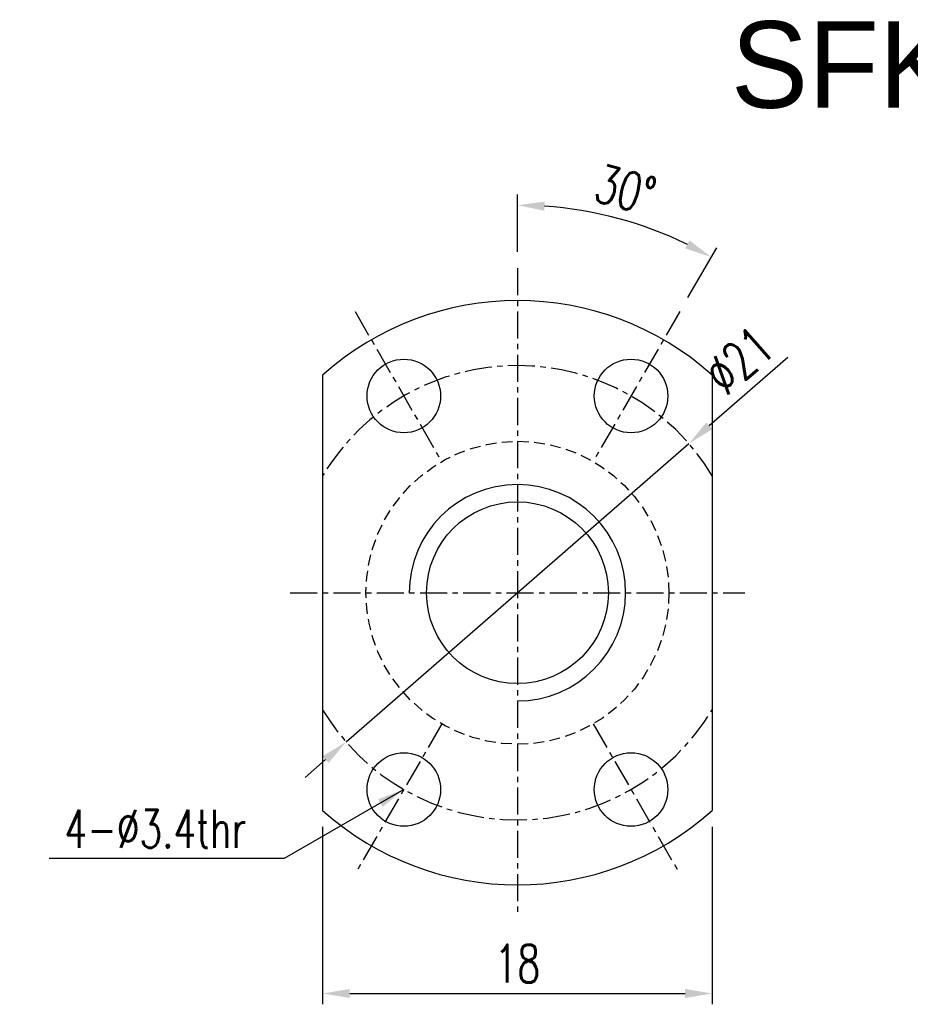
# Model space of a CAD drawing. Extents: x 24.2 to 106.5, y 37.1 to 84.
# Tile 1 of 49: x 24.2 to 65.3, y 38.5 to 84. Entities that reach past the tile are written whole.
import ezdxf

# ---------------------------------------------------------------- set-up
doc = ezdxf.new("R2010")
doc.units = 0
doc.header["$MEASUREMENT"] = 0
doc.header["$PDMODE"] = 1
for name, pattern in [('CENTER', [2, 1.25, -0.25, 0.25, -0.25]), ('DASHED', [0.75, 0.5, -0.25]), ('PH-20', [23.2, 20, -1, 0.1, -1, 0.1, -1])]:
    doc.linetypes.add(name, pattern=pattern)
doc.layers.get('DEFPOINTS').update_dxf_attribs({"linetype": 'PH-20'})
doc.layers.add('DIM', color=4, linetype='CONTINUOUS')
doc.styles.add('DIM-7', font='SIMPLEX.shx', dxfattribs={"width": 0.7, "bigfont": 'chineset.shx'})
doc.dimstyles.new('CNS', dxfattribs={"dimtxt": 3.5, "dimasz": 2.5, "dimexe": 1, "dimexo": 1.5, "dimgap": 0.09, "dimtad": 0, "dimdsep": 46, "dimtxsty": 'DIM-7', "dimcen": 0.09, "dimclrd": 1, "dimclre": 1, "dimclrt": 4, "dimadec": 0, "dimazin": 0, "dimtfac": 1, "dimtix": 1, "dimtmove": 2, "dimatfit": 3, "dimfxl": 1, "dimtvp": 0.971429, "dimtolj": 1, "dimarcsym": 0})

# ---------------------------------------------------------------- blocks, each defined once
blk = doc.blocks.new('*D0')
at = {"layer": 'DEFPOINTS', "color": 0, "linetype": 'Continuous', "transparency": 16777216}
for p in [(38.182, 47.476), (56.182, 47.476), (56.182, 39.019)]:
    blk.add_point(p, dxfattribs=at)
at = {"layer": 'DIM', "color": 7, "linetype": 'Continuous', "lineweight": -2, "transparency": 16777216}
for p, q in [((38.182, 46.726), (38.182, 38.519)), ((56.182, 46.726), (56.182, 38.519)), ((39.432, 39.019), (54.932, 39.019))]:
    blk.add_line(p, q, dxfattribs=at)
at = {"layer": 'DIM', "color": 7, "linetype": 'Continuous', "transparency": 16777216}
for points in [[(39.432, 39.227), (39.432, 38.81), (38.182, 39.019)], [(54.932, 39.227), (54.932, 38.81), (56.182, 39.019)]]:
    blk.add_solid(points, dxfattribs=at)
at = {"layer": 'DIM', "color": 7, "linetype": 'Continuous', "transparency": 16777216, "insert": (47.182, 40.394), "char_height": 1.75, "attachment_point": 5, "style": 'DIM-7'}
blk.add_mtext('\\A1;18', dxfattribs=at)
blk = doc.blocks.new('*D4')
at = {"layer": 'DEFPOINTS', "color": 0, "linetype": 'Continuous', "transparency": 16777216}
for p in [(53.308, 74.369), (47.182, 72.539), (54.682, 70.529), (50.682, 63.601), (47.182, 42.539)]:
    blk.add_point(p, dxfattribs=at)
at = {"layer": 'DIM', "color": 7, "linetype": 'Continuous', "lineweight": -2, "transparency": 16777216}
for p, q in [((47.182, 73.289), (47.182, 75.949)), ((55.057, 71.179), (56.388, 73.482))]:
    blk.add_line(p, q, dxfattribs=at)
blk.add_arc((47.182, 57.539), 17.91, 63.9996, 86.0004, dxfattribs=at)
at = {"layer": 'DIM', "color": 7, "linetype": 'Continuous', "transparency": 16777216}
for points in [[(48.424, 75.197), (48.439, 75.613), (47.182, 75.449)], [(55.132, 73.82), (54.936, 73.452), (56.138, 73.049)]]:
    blk.add_solid(points, dxfattribs=at)
at = {"layer": 'DIM', "color": 7, "linetype": 'Continuous', "transparency": 16777216, "insert": (52.174, 76.167), "char_height": 1.75, "attachment_point": 5, "rotation": 345, "style": 'DIM-7'}
blk.add_mtext('\\A1;30°', dxfattribs=at)
blk = doc.blocks.new('*D5')
at = {"layer": 'DEFPOINTS', "color": 0, "linetype": 'Continuous', "transparency": 16777216}
for p in [(55.104, 64.431), (39.261, 50.646)]:
    blk.add_point(p, dxfattribs=at)
at = {"layer": 'DIM', "color": 7, "linetype": 'Continuous', "lineweight": -2, "transparency": 16777216}
for p, q in [((59.68, 68.413), (56.047, 65.251)), ((39.261, 50.646), (55.104, 64.431)), ((38.318, 49.826), (37.375, 49.005))]:
    blk.add_line(p, q, dxfattribs=at)
at = {"layer": 'DIM', "color": 7, "linetype": 'Continuous', "transparency": 16777216}
for points in [[(55.91, 65.409), (56.183, 65.094), (55.104, 64.431)], [(38.181, 49.983), (38.455, 49.669), (39.261, 50.646)]]:
    blk.add_solid(points, dxfattribs=at)
at = {"layer": 'DIM', "color": 7, "linetype": 'Continuous', "transparency": 16777216, "insert": (57.432, 68.28), "char_height": 1.75, "attachment_point": 5, "rotation": 41.0269, "style": 'DIM-7'}
blk.add_mtext('\\A1;∅21', dxfattribs=at)

msp = doc.modelspace()

# ---------------------------------------------------------------- linework, layer by layer
at = {"layer": 'DIM', "color": 7, "linetype": 'CENTER'}
for p, q in [((47.182, 72.539), (47.182, 42.539)), ((39.682, 70.529), (43.682, 63.601)), ((54.682, 70.529), (50.682, 63.601)), ((36.682, 57.539), (57.682, 57.539)), ((43.682, 51.476), (39.682, 44.548)), ((50.682, 51.476), (54.682, 44.548))]:
    msp.add_line(p, q, dxfattribs=at)
at = {"layer": 'DIM', "color": 7, "linetype": 'Continuous'}
for p, q in [((38.182, 67.601), (38.182, 47.476)), ((56.182, 67.601), (56.182, 47.476))]:
    msp.add_line(p, q, dxfattribs=at)
for centre, radius in [((41.932, 66.632), 1.7), ((52.432, 66.632), 1.7), ((47.182, 57.539), 4.2), ((41.932, 48.445), 1.7), ((52.432, 48.445), 1.7)]:
    msp.add_circle(centre, radius, dxfattribs=at)
at = {"layer": 'DIM', "color": 7, "linetype": 'DASHED'}
msp.add_circle((47.182, 57.539), 7, dxfattribs=at)
at = {"layer": 'DIM', "color": 7, "linetype": 'Continuous'}
for start, end in [(48.1897, 131.8103), (228.1897, 311.8103)]:
    msp.add_arc((47.182, 57.539), 13.5, start, end, dxfattribs=at)
at = {"layer": 'DIM', "color": 7, "linetype": 'CENTER'}
for start, end in [(31.0027, 148.9973), (211.0027, 328.9973)]:
    msp.add_arc((47.182, 57.539), 10.5, start, end, dxfattribs=at)
at = {"layer": 'DIM', "color": 7}
msp.add_arc((47.182, 57.539), 5, 270, 180, dxfattribs=at)

# ---------------------------------------------------------------- texts
at = {"layer": 'DIM', "color": 0, "insert": (57.044, 83.951), "char_height": 4, "width": 37.0566, "attachment_point": 1}
msp.add_mtext('SFK00802', dxfattribs=at)
at = {"layer": 'DIM', "color": 7, "linetype": 'Continuous', "insert": (34.651, 46.629), "char_height": 1.75, "attachment_point": 6, "style": 'DIM-7'}
msp.add_mtext('\\A1;4-%%C3.4thr', dxfattribs=at)

# ---------------------------------------------------------------- dimensions: what is measured, and where the dimension line sits
at = {"layer": 'DIM', "color": 7, "linetype": 'Continuous'}
dim = msp.add_angular_dim_2l(base=(53.308, 74.369), line1=((54.682, 70.529), (50.682, 63.601)), line2=((47.182, 72.539), (47.182, 42.539)), dimstyle='CNS', override={"dimscale": 0.5, "dimgap": 1, "dimtad": 1, "dimclrd": 7, "dimclre": 7, "dimclrt": 7, "dimtp": -0.006, "dimtm": 0.017, "dimtfac": 0.6, "dimtdec": 3, "dimtmove": 1}, dxfattribs=at)
dim.commit()
dim.dimension.update_dxf_attribs({"geometry": '*D4', "text_midpoint": (52.174, 76.167)})
dim = msp.add_diameter_dim_2p(p1=(39.261, 50.646), p2=(55.104, 64.431), dimstyle='CNS', override={"dimscale": 0.5, "dimgap": 1, "dimtad": 1, "dimclrd": 7, "dimclre": 7, "dimclrt": 7, "dimtp": -0.006, "dimtm": 0.017, "dimtfac": 0.6, "dimtdec": 3, "dimtmove": 1}, dxfattribs=at)
dim.commit()
dim.dimension.update_dxf_attribs({"geometry": '*D5', "text_midpoint": (57.432, 68.28)})
dim = msp.add_linear_dim(base=(56.182, 39.019), p1=(38.182, 47.476), p2=(56.182, 47.476), dimstyle='CNS', override={"dimscale": 0.5, "dimgap": 1, "dimtad": 1, "dimclrd": 7, "dimclre": 7, "dimclrt": 7, "dimtp": -0.006, "dimtm": 0.017, "dimtfac": 0.6, "dimtdec": 3, "dimtmove": 1}, dxfattribs=at)
dim.commit()
dim.dimension.update_dxf_attribs({"geometry": '*D0', "text_midpoint": (47.182, 40.394)})

# ---------------------------------------------------------------- leaders
at = {"layer": 'DIM', "color": 7, "linetype": 'Continuous', "annotation_type": 0, "has_hookline": 1, "hookline_direction": 1, "text_width": 9.1}
msp.add_leader([(41.932, 48.445), (36.401, 45.254), (35.151, 45.254)], dimstyle='CNS', override={"dimscale": 0.5, "dimgap": 1, "dimtad": 1, "dimclrd": 7, "dimclre": 7, "dimclrt": 7, "dimtp": -0.006, "dimtm": 0.017, "dimtfac": 0.6, "dimtdec": 3, "dimtmove": 1}, dxfattribs=at)

doc.saveas('drawing.dxf')
